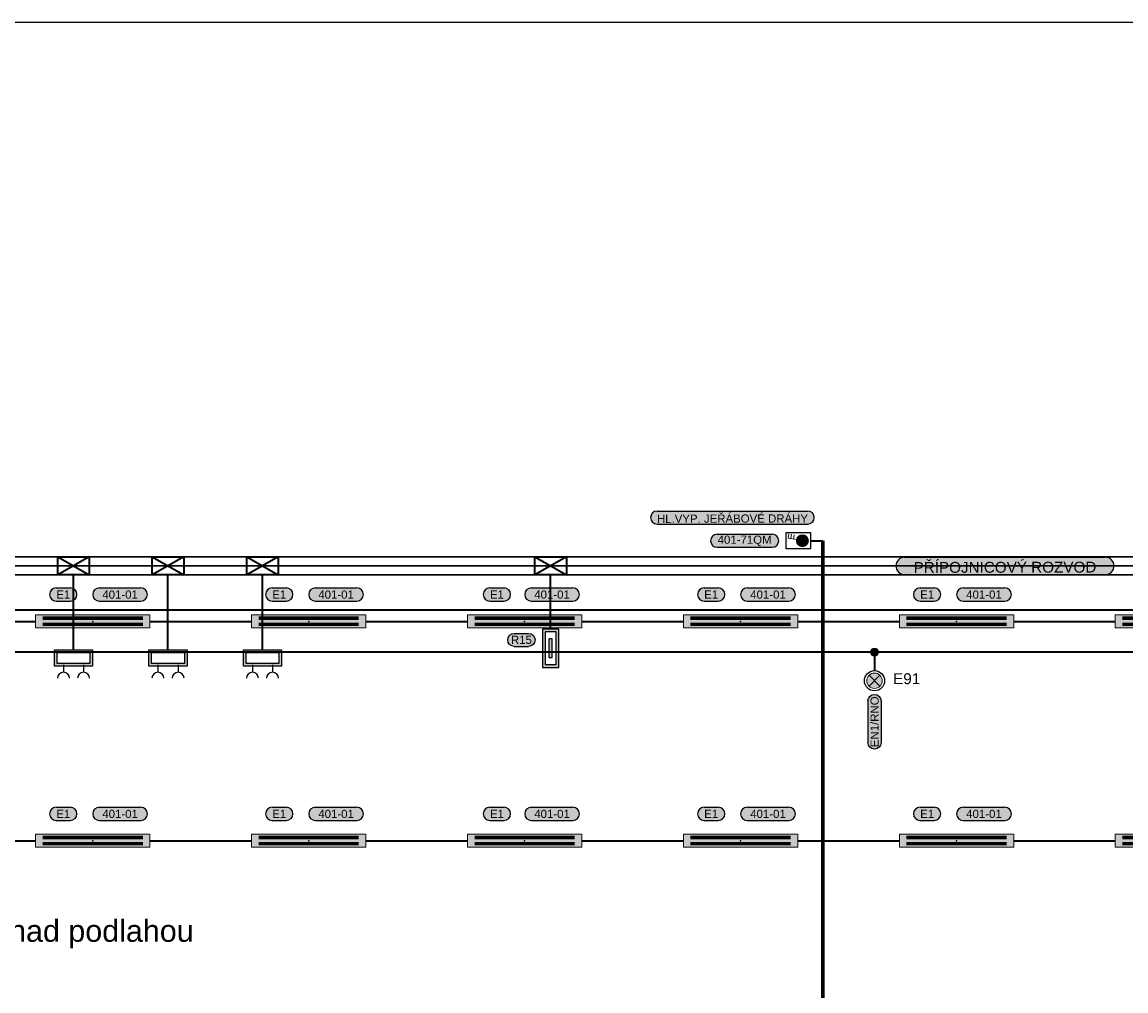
# Model space of a CAD drawing. Extents: x -10604 to 417874, y -84886 to -28187.
# Tile 15 of 32: x 45664 to 60854, y -54293 to -40962. Entities that reach past the tile are written whole.
import ezdxf
from ezdxf.enums import TextEntityAlignment as Align

# ---------------------------------------------------------------- set-up
doc = ezdxf.new("R2010")
doc.units = 0
doc.header["$MEASUREMENT"] = 0
doc.layers.get('0').update_dxf_attribs({"linetype": 'CONTINUOUS'})
for name, color, linetype in [('__Bílá', 7, 'CONTINUOUS'), ('__ELEKTRO PAVELKA', 4, 'CONTINUOUS'), ('__Zelená', 3, 'CONTINUOUS')]:
    doc.layers.add(name, color=color, linetype=linetype)
doc.layers.add('__matrice SUNWIN žlab 250na100', color=7, linetype='CONTINUOUS', lineweight=30, true_color=0x98cd98)
doc.layers.add('__Rudá tmavá', color=7, linetype='CONTINUOUS', true_color=0xdb0000)
doc.layers.add('__Temná modrá', color=7, linetype='CONTINUOUS', true_color=0x0000c7)
doc.layers.add('MP2000N', color=7, linetype='CONTINUOUS', plot=False)
doc.styles.add('Arial', font='arial.ttf')
doc.styles.add('GENERATED_STYLE_1', font='arial.ttf')

# ---------------------------------------------------------------- blocks, each defined once
blk = doc.blocks.new('150a1')
at = {"layer": 'MP2000N', "color": 6, "linetype": 'Continuous'}
blk.add_lwpolyline([(-61100, 29150), (0, 29150), (0, 0), (-61100, 0)], close=True, dxfattribs=at)
blk = doc.blocks.new('Světlo 258')
h = blk.add_hatch(color=2)
h.dxf.hatch_style = 1
h.paths.add_polyline_path([(787.5, 90), (-787.5, 90), (-787.5, -90), (787.5, -90)])
at = {"color": 7}
for p, q in [((687.5, 57.5), (-687.5, 57.5)), ((687.5, 47.5), (-687.5, 47.5)), ((687.5, 37.5), (-687.5, 37.5)), ((687.5, 27.5), (-687.5, 27.5)), ((687.5, -27.5), (-687.5, -27.5)), ((687.5, -37.5), (-687.5, -37.5)), ((687.5, -47.5), (-687.5, -47.5)), ((687.5, -57.5), (-687.5, -57.5))]:
    blk.add_line(p, q, dxfattribs=at)
at = {"lineweight": 18}
blk.add_lwpolyline([(787.5, 90), (-787.5, 90), (-787.5, -90), (787.5, -90)], close=True, dxfattribs=at)
at = {"color": 7}
blk.add_point((0, 0), dxfattribs=at)
blk = doc.blocks.new('TEXT POPIS 025')
h = blk.add_hatch(color=21)
h.dxf.hatch_style = 2
edge = h.paths.add_edge_path()
edge.add_arc((654, 0), 600, 270, 450)
edge.add_line((654, 600), (-654, 600))
edge.add_arc((-654, 0), 600, 90, 270)
edge.add_line((-654, -600), (654, -600))
at = {"color": 7}
for p, q in [((-654, 600), (654, 600)), ((-654, -600), (654, -600))]:
    blk.add_line(p, q, dxfattribs=at)
at = {"color": 7, "ltscale": 4}
for centre, start, end in [((-654, 0), 90, 270), ((654, 0), 270, 90)]:
    blk.add_arc(centre, 600, start, end, dxfattribs=at)
at = {"color": 7, "linetype": 'Continuous', "style": 'GENERATED_STYLE_1'}
blk.add_attdef('TEXT', text='', height=750, dxfattribs=at).set_placement((0, 0), align=Align.MIDDLE)
blk = doc.blocks.new('TEXT POPIS 150')
h = blk.add_hatch(color=21)
h.dxf.hatch_style = 2
h.paths.add_polyline_path([(6908, 600), (-6908, 600, 1), (-6908, -600), (6908, -600, 1)])
at = {"color": 7}
for p, q in [((-6908, 600), (6908, 600)), ((-6908, -600), (6908, -600))]:
    blk.add_line(p, q, dxfattribs=at)
for centre, start, end in [((-6908, 0), 90, 270), ((6908, 0), 270, 90)]:
    blk.add_arc(centre, 600, start, end, dxfattribs=at)
at = {"color": 7, "linetype": 'Continuous', "style": 'GENERATED_STYLE_1'}
blk.add_attdef('TEXT', text='', height=750, dxfattribs=at).set_placement((0, 0), align=Align.MIDDLE)
blk = doc.blocks.new('PS4')
at = {"layer": '__Bílá', "lineweight": 35}
for p, q in [((0, 0), (433, -250)), ((433, 0), (0, -250))]:
    blk.add_line(p, q, dxfattribs=at)
blk.add_lwpolyline([(0, 0), (433, 0), (433, -250), (0, -250)], close=True, dxfattribs=at)
blk = doc.blocks.new('Skříň šíře 350')
h = blk.add_hatch(color=256)
h.dxf.hatch_style = 1
h.paths.add_polyline_path([(175, 75), (-175, 75), (-175, -75), (175, -75)])
h.paths.add_polyline_path([(150, -50), (-150, -50), (-150, 50), (150, 50)], flags=16)
h.paths.add_polyline_path([(87.5, 12.5), (87.5, -12.5), (-87.5, -12.5), (-87.5, 12.5)], flags=0)
h = blk.add_hatch(color=256)
h.dxf.hatch_style = 1
h.paths.add_polyline_path([(-87.5, 12.5), (-87.5, -12.5), (87.5, -12.5), (87.5, 12.5)])
at = {"color": 7}
for p, q in [((-87.5, 12.5), (87.5, 12.5)), ((-87.5, 12.5), (-87.5, -12.5)), ((87.5, 12.5), (87.5, -12.5)), ((-87.5, -12.5), (87.5, -12.5))]:
    blk.add_line(p, q, dxfattribs=at)
for points in [[(-175, 75), (175, 75), (175, -75), (-175, -75)], [(-150, 50), (150, 50), (150, -50), (-150, -50)]]:
    blk.add_lwpolyline(points, close=True, dxfattribs=at)
blk = doc.blocks.new('MXC001')
h = blk.add_hatch(color=256)
h.dxf.hatch_style = 1
h.paths.add_polyline_path([(175, 150), (-175, 150), (-175, 0), (175, 0)])
h.paths.add_polyline_path([(150, 125), (150, 25), (-150, 25), (-150, 125)], flags=16)
at = {"color": 7}
for p, q in [((-92, 138), (-92, 206)), ((92, 138), (92, 206))]:
    blk.add_line(p, q, dxfattribs=at)
for points in [[(-175, 150), (175, 150), (175, 0), (-175, 0)], [(-150, 125), (150, 125), (150, 25), (-150, 25)]]:
    blk.add_lwpolyline(points, close=True, dxfattribs=at)
for centre in [(-92, 261), (92, 261)]:
    blk.add_arc(centre, 55, 180, 0, dxfattribs=at)
blk = doc.blocks.new('Text žlutý 21')
at = {"true_color": 0xffff33}
h = blk.add_hatch(color=2, dxfattribs=at)
h.dxf.hatch_style = 2
h.paths.add_polyline_path([(-191, 60, 1), (-191, -60), (191, -60, 1), (191, 60)])
at = {"color": 7}
for p, q in [((-191, 60), (191, 60)), ((-191, -60), (191, -60))]:
    blk.add_line(p, q, dxfattribs=at)
at = {"color": 7, "ltscale": 4}
for centre, start, end in [((-191, 0), 90, 270), ((191, 0), 270, 90)]:
    blk.add_arc(centre, 60, start, end, dxfattribs=at)
at = {"color": 7, "linetype": 'Continuous', "style": 'GENERATED_STYLE_1'}
blk.add_attdef('TEXT', text='', height=75, dxfattribs=at).set_placement((0, 0), align=Align.MIDDLE)
blk = doc.blocks.new('Nouzové svítidlo stropní 102')
at = {"ltscale": 2}
h = blk.add_hatch(color=30, dxfattribs=at)
h.dxf.hatch_style = 1
h.paths.add_polyline_path([(-50, -50), (0, 0), (-50, 50, 0.198912), (-71, 0, 0.198912)])
h.paths.add_polyline_path([(50, 50), (0, 0), (50, -50, 0.198912), (71, 0, 0.198912)])
h = blk.add_hatch(color=2, dxfattribs=at)
h.dxf.hatch_style = 1
h.paths.add_polyline_path([(-50, 50), (0, 0), (50, 50, 0.414214)])
h.paths.add_polyline_path([(-50, -50, 0.414214), (50, -50), (0, 0)])
at = {"color": 7, "lineweight": 13}
for p, q in [((50, 50), (-50, -50)), ((50, -50), (-50, 50))]:
    blk.add_line(p, q, dxfattribs=at)
blk.add_circle((0, 0), 92.4)
blk.add_circle((0, 0), 70.7, dxfattribs=at)
blk = doc.blocks.new('vývod světlo 2')
at = {"true_color": 0xffff33}
h = blk.add_hatch(color=2, dxfattribs=at)
h.dxf.hatch_style = 2
h.paths.add_polyline_path([(-191, 60, 1), (-191, -60), (191, -60, 1), (191, 60)])
at = {"color": 7}
for p, q in [((-191, 60), (191, 60)), ((-191, -60), (191, -60))]:
    blk.add_line(p, q, dxfattribs=at)
at = {"color": 7, "ltscale": 4}
for centre, start, end in [((-191, 0), 90, 270), ((191, 0), 270, 90)]:
    blk.add_arc(centre, 60, start, end, dxfattribs=at)
at = {"color": 7, "linetype": 'Continuous', "style": 'GENERATED_STYLE_1'}
blk.add_attdef('TEXT', text='', height=75, dxfattribs=at).set_placement((0, 0), align=Align.MIDDLE)
blk = doc.blocks.new('SPOJ101')
at = {"const_width": 37.5}
blk.add_lwpolyline([(0, -18.75, -1), (0, 18.75, -1)], format="xyb", close=True, dxfattribs=at)
at = {"color": 7, "lineweight": 13}
blk.add_circle((0, 0), 37.5, dxfattribs=at)
blk = doc.blocks.new('F101')
blk.add_hatch(color=256).paths.add_polyline_path([(-55, 175, 1), (55, 175, 1)])
for p, q in [((-75, 100), (-75, 325)), ((-75, 325), (75, 325)), ((75, 325), (75, 100)), ((75, 100), (-75, 100)), ((0, 0), (0, 100))]:
    blk.add_line(p, q)
at = {"color": 7, "lineweight": 13}
for p, q in [((10, 229), (25, 307)), ((25, 307), (64, 299)), ((16, 258), (55, 250)), ((21, 282), (60, 275))]:
    blk.add_line(p, q, dxfattribs=at)
blk.add_circle((0, 175), 55, dxfattribs=at)
blk = doc.blocks.new('TEXT_POPIS_060')
h = blk.add_hatch(color=21)
h.dxf.hatch_style = 2
h.paths.add_polyline_path([(-253, 60, 1), (-253, -60), (253, -60, 1), (253, 60)])
at = {"color": 7}
for p, q in [((-253, 60), (253, 60)), ((-253, -60), (253, -60))]:
    blk.add_line(p, q, dxfattribs=at)
at = {"color": 7, "ltscale": 4}
for centre, start, end in [((-253, 0), 90, 270), ((253, 0), 270, 90)]:
    blk.add_arc(centre, 60, start, end, dxfattribs=at)
at = {"color": 7, "linetype": 'Continuous', "style": 'GENERATED_STYLE_1'}
blk.add_attdef('TEXT', text='', height=75, dxfattribs=at).set_placement((0, 0), align=Align.MIDDLE)

msp = doc.modelspace()

# ---------------------------------------------------------------- linework, layer by layer
at = {"layer": '__matrice SUNWIN žlab 250na100'}
for p, q in [((30980, -48320), (71599, -48320)), ((30980, -48445), (71599, -48445)), ((30980, -48570), (71599, -48570))]:
    msp.add_line(p, q, dxfattribs=at)
at = {"layer": '__Rudá tmavá', "lineweight": 35}
for p, q in [((46372, -49600), (46372, -48570)), ((47672, -49600), (47672, -48570)), ((48972, -49600), (48972, -48570)), ((52938, -49316), (52938, -48570))]:
    msp.add_line(p, q, dxfattribs=at)
at = {"layer": '__Temná modrá', "lineweight": 35}
for p, q in [((56515, -48099), (56685, -48099)), ((35868, -49048), (71969, -49048)), ((44452, -49209), (45849, -49209)), ((47424, -49209), (48821, -49209)), ((50396, -49209), (51793, -49209)), ((53368, -49209), (54765, -49209)), ((56340, -49209), (57737, -49209)), ((59312, -49209), (60709, -49209)), ((44452, -52227), (45849, -52227)), ((47424, -52227), (48821, -52227)), ((50396, -52227), (51793, -52227)), ((53368, -52227), (54765, -52227)), ((56340, -52227), (57737, -52227)), ((59312, -52227), (60709, -52227))]:
    msp.add_line(p, q, dxfattribs=at)
at = {"layer": '__Temná modrá', "lineweight": 70}
msp.add_line((56685, -74275), (56685, -48099), dxfattribs=at)
at = {"layer": '__Zelená', "lineweight": 35}
for p, q in [((69394, -49632), (30369, -49632)), ((57394, -49632), (57394, -49887))]:
    msp.add_line(p, q, dxfattribs=at)

# ---------------------------------------------------------------- block references
ref = msp.add_blockref('TEXT POPIS 150', (55440, -47780), dxfattribs=dict(xscale=0.15, yscale=0.15, zscale=0.15))
ref.add_attrib('TEXT', 'HL.VYP. JEŘÁBOVÉ DRÁHY', dxfattribs={"color": 7, "linetype": 'Continuous', "height": 112.5, "rotation": 0.1156, "style": 'GENERATED_STYLE_1'}).set_placement((55440, -47780), align=Align.MIDDLE)
ref = msp.add_blockref('TEXT POPIS 150', (59190, -48445), dxfattribs=dict(xscale=0.2, yscale=0.2, zscale=0.2))
ref.add_attrib('TEXT', 'PŘÍPOJNICOVÝ ROZVOD', dxfattribs={"color": 7, "linetype": 'Continuous', "height": 150, "rotation": 0.1156, "style": 'GENERATED_STYLE_1'}).set_placement((59190, -48445), align=Align.MIDDLE)
at = {"ltscale": 4, "xscale": 0.15, "yscale": 0.15, "zscale": 0.15}
for p in [(46231, -48839), (49203, -48839), (52199, -48839), (55147, -48839), (58119, -48839), (46231, -51857), (49203, -51857), (52199, -51857), (55147, -51857), (58119, -51857)]:
    msp.add_blockref('TEXT POPIS 025', p, dxfattribs=at).add_auto_attribs({'TEXT': 'E1'})
at = {"ltscale": 4}
ref = msp.add_blockref('TEXT POPIS 025', (52535, -49463), dxfattribs=dict(at, xscale=-0.15, yscale=0.15, zscale=0.15, rotation=180))
ref.add_attrib('TEXT', 'R15', dxfattribs={"color": 7, "linetype": 'Continuous', "height": 112.5, "style": 'GENERATED_STYLE_1'}).set_placement((52535, -49463), align=Align.MIDDLE)
at = {"lineweight": 0}
ref = msp.add_blockref('vývod světlo 2', (57394, -50590), dxfattribs=dict(at, xscale=-1.5, yscale=1.5, zscale=1.5, rotation=90))
ref.add_attrib('TEXT', 'EN1/RNO', dxfattribs={"color": 7, "linetype": 'Continuous', "height": 112.5, "rotation": 90, "style": 'GENERATED_STYLE_1'}).set_placement((57394, -50590), align=Align.MIDDLE)
at = {"layer": '__ELEKTRO PAVELKA', "color": 7, "lineweight": 0, "xscale": 1.5, "yscale": 1.5, "zscale": 1.5}
msp.add_blockref('TEXT_POPIS_060', (55607, -48099), dxfattribs=at).add_auto_attribs({'TEXT': '401-71QM'})
at = {"layer": '__Rudá tmavá', "yscale": 1.5, "zscale": 1.5}
for name, p, xscale, rotation in [('F101', (56665, -48099), 1.5, 89.99999999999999), ('Skříň šíře 350', (52938, -49579), -1.5, 270.0000000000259), ('MXC001', (46372, -49600), 1.5, 180), ('MXC001', (47672, -49600), 1.5, 180), ('MXC001', (48972, -49600), 1.5, 180)]:
    msp.add_blockref(name, p, dxfattribs=dict(at, xscale=xscale, rotation=rotation))
at = {"layer": '__Rudá tmavá', "lineweight": 35}
for p in [(46155, -48320), (47455, -48320), (48755, -48320), (52721, -48320)]:
    msp.add_blockref('PS4', p, dxfattribs=at)
at = {"layer": '__Rudá tmavá', "xscale": 1.5, "yscale": 1.5, "zscale": 1.5}
for p in [(47013, -48839), (49985, -48839), (52957, -48839), (55929, -48839), (58901, -48839), (47013, -51857), (49985, -51857), (52957, -51857), (55929, -51857), (58901, -51857)]:
    msp.add_blockref('Text žlutý 21', p, dxfattribs=at).add_auto_attribs({'TEXT': '401-01'})
at = {"layer": '__Temná modrá'}
for p in [(46636, -49209), (49608, -49209), (52580, -49209), (55552, -49209), (58524, -49209), (61496, -49209), (46636, -52227), (49608, -52227), (52580, -52227), (55552, -52227), (58524, -52227), (61496, -52227)]:
    msp.add_blockref('Světlo 258', p, dxfattribs=at)
at = {"layer": '__Temná modrá', "lineweight": 0, "xscale": 1.5, "yscale": 1.5, "zscale": 1.5}
msp.add_blockref('Nouzové svítidlo stropní 102', (57394, -50025), dxfattribs=at)
at = {"layer": '__Zelená', "xscale": -1.5, "yscale": 1.5, "zscale": 1.5, "rotation": 180}
msp.add_blockref('SPOJ101', (57394, -49632), dxfattribs=at)
at = {"layer": 'MP2000N', "color": 6, "xscale": 1.5, "yscale": 1.5, "zscale": 1.5}
msp.add_blockref('150a1', (110442, -84687), dxfattribs=at)

# ---------------------------------------------------------------- texts
at = {"layer": '__Rudá tmavá', "style": 'Arial'}
msp.add_text('výška svítidel v= 4900 mm nad podlahou', height=300, dxfattribs=at).set_placement((40443, -53617))
at = {"layer": '__Temná modrá', "lineweight": 0, "style": 'Arial'}
msp.add_text('E91', height=150, dxfattribs=at).set_placement((57651, -50072))

doc.saveas('drawing.dxf')
